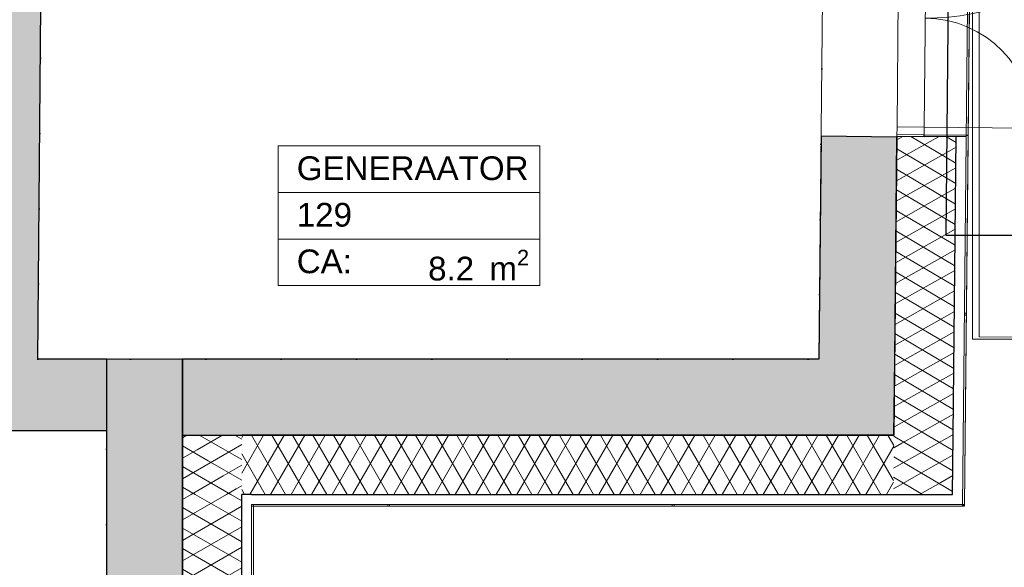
# Model space of a CAD drawing. Header units: millimetres. Extents: x -63554 to 200, y -19084 to 40052.
# Tile 106 of 120: x -50756 to -46603, y 29262 to 31572. Entities that reach past the tile are written whole.
import ezdxf
from ezdxf.enums import TextEntityAlignment as Align

# ---------------------------------------------------------------- set-up
doc = ezdxf.new("R2010")
doc.units = ezdxf.units.MM
doc.header["$MEASUREMENT"] = 0
doc.linetypes.add('Dot & Dashed', pattern=[335.138881, 158.75, -88.194444, 0, -88.194437])
doc.linetypes.add('Dotted', pattern=[317.499995, 0, -317.499995])
for name, color, linetype, lineweight in [('0_Pen_No__2', 8, 'Continuous', 15), ('1232_Kandvad vaheseinad_Pen_No__101', 252, 'Continuous', 13), ('1232_Kandvad vaheseinad_Pen_No__41', 7, 'Continuous', 25), ('1241_Välisseinad_Pen_No__101', 252, 'Continuous', 13), ('1241_Välisseinad_Pen_No__41', 7, 'Continuous', 25), ('1311_Vaheseinad_Pen_No__101', 252, 'Continuous', 13), ('1311_Vaheseinad_Pen_No__41', 7, 'Continuous', 25), ('Archicad Doors_Pen_No__101', 252, 'Continuous', 13), ('New_0_Pen_No__2', 8, 'Continuous', 15), ('New_1154_Välistrepid_ kaldteed ja terrassid_Pen_No__41', 7, 'Continuous', 25), ('New_1241_Välisseinad_Pen_No__1', 7, 'Continuous', 13), ('New_1241_Välisseinad_Pen_No__101', 252, 'Continuous', 13), ('New_1241_Välisseinad_Pen_No__41', 7, 'Continuous', 25), ('New_1321_Põranda kattetarindid_Pen_No__41', 7, 'Continuous', 25), ('New_Archicad Door Markers_Pen_No__7', 7, 'Continuous', 35), ('New_Archicad Doors_Pen_No__101', 252, 'Continuous', 13), ('New_Archicad Windows_Pen_No__101', 252, 'Continuous', 13), ('New_Archicad Zone Stamps_Pen_No__1', 7, 'Continuous', 13), ('New_Archicad Zone Stamps_Pen_No__7', 7, 'Continuous', 35)]:
    doc.layers.add(name, color=color, linetype=linetype, lineweight=lineweight)
for name, color, linetype in [('1232_Kandvad vaheseinad', 7, 'Continuous'), ('1241_Välisseinad', 7, 'Continuous'), ('1311_Vaheseinad', 7, 'Continuous'), ('Archicad Doors', 7, 'Continuous'), ('New_014_Ruumi netopind', 7, 'Continuous'), ('New_1154_Välistrepid_ kaldteed ja terrassid', 7, 'Continuous'), ('New_1241_Välisseinad', 7, 'Continuous'), ('New_1321_Põranda kattetarindid', 7, 'Continuous'), ('New_Archicad Door Markers', 7, 'Continuous'), ('New_Archicad Doors', 7, 'Continuous'), ('New_Archicad Windows', 7, 'Continuous')]:
    doc.layers.add(name, color=color, linetype=linetype)
doc.layers.add('New_Archicad Door Markers_Pen_No__5', color=7, linetype='Continuous', lineweight=25, true_color=0x40a5ff)
doc.styles.add('GENERATED_STYLE_2', font='arial.ttf')
pattern_1 = [(329.42237, (0, 0), (38.1529, 64.570555), []), (29.42237, (0, 0), (-36.84329, 65.32665), [])]
pattern_2 = [(330, (0, 0), (37.5, 64.95191), []), (30, (0, 0), (-37.5, 64.95191), [])]

# ---------------------------------------------------------------- blocks, each defined once
blk = doc.blocks.new('GENERAATOR_129_10_1', base_point=(-49758.6, 30592))
at = {"layer": 'New_Archicad Zone Stamps_Pen_No__1', "color": 7, "linetype": 'Continuous', "lineweight": 13}
for p, q in [((-48561.6, 31039.5), (-49666.3, 31039.5)), ((-49666.3, 31039.5), (-49666.3, 30450.2)), ((-49666.3, 31039.5), (-48561.6, 31039.5)), ((-49666.3, 30843), (-49666.3, 31039.5)), ((-48561.6, 30450.2), (-48561.6, 31039.5)), ((-48561.6, 31039.5), (-48561.6, 30843)), ((-48561.6, 30843), (-49666.3, 30843)), ((-49666.3, 30843), (-48561.6, 30843)), ((-49666.3, 30646.6), (-49666.3, 30843)), ((-48561.6, 30843), (-48561.6, 30646.6)), ((-48561.6, 30646.6), (-49666.3, 30646.6)), ((-49666.3, 30646.6), (-48561.6, 30646.6)), ((-49666.3, 30450.2), (-49666.3, 30646.6)), ((-48561.6, 30646.6), (-48561.6, 30450.2)), ((-49666.3, 30450.2), (-48561.6, 30450.2)), ((-48561.6, 30450.2), (-49666.3, 30450.2))]:
    blk.add_line(p, q, dxfattribs=at)
at = {"layer": 'New_Archicad Zone Stamps_Pen_No__7', "color": 7, "lineweight": 35, "insert": (-49033.5, 30601.4), "char_height": 100, "attachment_point": 1, "style": 'GENERATED_STYLE_2'}
blk.add_mtext('\\A1;{\\pql;\\pt0,350;\\fArial|b0|i0|c0|p0;\\W1.000000;8.2\\fArial|b0|i0|c0|p0;\\W1.000000;\\A1{\\H.66x;\\S^  ;}\\fArial|b0|i0|c0|p0;\\W1.000000; m\\fArial|b0|i0|c0|p0;\\W1.000000;\\A1{\\H.66x;\\S2^  ;}}', dxfattribs=at)
at = {"layer": 'New_Archicad Zone Stamps_Pen_No__7', "color": 7, "lineweight": 35, "style": 'GENERATED_STYLE_2'}
for tag, p in [('ROOM_NAME', (-49587.7, 30995.7)), ('DUMMY_861', (-48640.2, 31019.8)), ('DUMMY_862', (-48640.2, 30823.4)), ('ROOM_NUMBER', (-49587.7, 30799.3)), ('ceilingCode', (-49587.7, 30602.8))]:
    blk.add_attdef(tag, text='', height=100, dxfattribs=at).set_placement(p, align=Align.TOP_LEFT)
blk = doc.blocks.new('Opening_1_1')
at = {"layer": 'New_1241_Välisseinad_Pen_No__1', "color": 7, "linetype": 'Dot & Dashed', "lineweight": 13}
blk.add_line((-47128.4, 31833), (-46668.4, 31828.4), dxfattribs=at)
at = {"layer": 'New_1241_Välisseinad_Pen_No__1', "color": 7, "linetype": 'Continuous', "lineweight": 13, "flags": 128}
for points in [[(-46925.9, 32576), (-47040.9, 32577.2)], [(-46740.9, 32574.1), (-46748.9, 32574.2)], [(-46740.9, 32569.2), (-46740.9, 32574.1)], [(-47055.9, 31087.2), (-46940.9, 31086.1)], [(-46763.9, 31084.3), (-46755.9, 31084.2)], [(-46755.9, 31084.2), (-46755.9, 31085.3)]]:
    blk.add_lwpolyline(points, dxfattribs=at)
blk = doc.blocks.new('Wall Niche Rectangular 26[6]_1')
at = {"layer": 'New_Archicad Windows_Pen_No__101', "color": 252, "linetype": 'Continuous', "lineweight": 13}
blk.add_line((-46763.5, 30334.3), (-46763.5, 30326.3), dxfattribs=at)
at = {"layer": 'New_Archicad Windows_Pen_No__101', "color": 252, "linetype": 'Continuous', "lineweight": 13, "flags": 128}
blk.add_lwpolyline([(-46763.5, 30334.3), (-46771.5, 30334.4), (-46771.5, 30326.4), (-46763.5, 30326.3)], close=True, dxfattribs=at)
blk = doc.blocks.new('Wall Niche Rectangular 26[7]_1')
at = {"layer": 'New_Archicad Windows_Pen_No__101', "color": 252, "linetype": 'Continuous', "lineweight": 13}
blk.add_line((-46702.4, 36389.8), (-46771.6, 29523.1), dxfattribs=at)
at = {"layer": 'New_Archicad Windows_Pen_No__101', "color": 252, "linetype": 'Continuous', "lineweight": 13, "flags": 128}
blk.add_lwpolyline([(-46702.4, 36389.8), (-46710.4, 36389.9), (-46779.6, 29523.1), (-46771.6, 29523.1)], close=True, dxfattribs=at)
blk = doc.blocks.new('Wall Niche Rectangular 26[8]_1')
at = {"layer": 'New_Archicad Windows_Pen_No__101', "color": 252, "linetype": 'Continuous', "lineweight": 13}
blk.add_line((-46702.4, 36389.8), (-46771.6, 29523.1), dxfattribs=at)
at = {"layer": 'New_Archicad Windows_Pen_No__101', "color": 252, "linetype": 'Continuous', "lineweight": 13, "flags": 128}
blk.add_lwpolyline([(-46702.4, 36389.8), (-46710.4, 36389.9), (-46779.6, 29523.1), (-46771.6, 29523.1)], close=True, dxfattribs=at)
blk = doc.blocks.new('D Marker 26')
at = {"layer": 'New_Archicad Door Markers_Pen_No__5', "color": 161, "linetype": 'Continuous', "lineweight": 25, "true_color": 0x40a5ff}
blk.add_line((0, -682.1), (0, 50), dxfattribs=at)
at = {"layer": 'New_Archicad Door Markers_Pen_No__7', "color": 7, "lineweight": 35, "insert": (-348.8, -917), "char_height": 150, "attachment_point": 7, "style": 'GENERATED_STYLE_2'}
blk.add_mtext('\\A1;{\\pql;\\pt0;\\fArial|b0|i0|c0|p0;\\W1.000000;VU-04p\\fArial|b0|i0|c0|p0;\\W1.000000;\\fArial|b0|i0|c0|p0;\\W1.000000;\\fArial|b0|i0|c0|p0;\\W1.000000;}', dxfattribs=at)
blk = doc.blocks.new('Double Door Asymmetric 26[1]_1')
at = {"layer": 'New_Archicad Doors_Pen_No__101', "color": 252, "linetype": 'Continuous', "lineweight": 13}
for p, q in [((-47041.2, 32540.2), (-47040.8, 32580.2)), ((-47040.8, 32580.2), (-46925.8, 32579.1)), ((-47040.8, 32580.2), (-46925.8, 32579.1)), ((-47040.8, 32580.2), (-46925.8, 32579.1)), ((-46925.8, 32579.1), (-46926.2, 32539.1)), ((-46925.9, 32571.1), (-46740.9, 32569.2)), ((-46740.9, 32577.2), (-46740.9, 32569.2)), ((-47055.6, 31120.3), (-47041.2, 32540.2)), ((-46926.2, 32539.1), (-47041.2, 32540.2)), ((-46926.2, 32539.1), (-46940.6, 31119.1)), ((-46926.2, 32539.1), (-45966.3, 32529.4)), ((-47056, 31080.3), (-47055.6, 31120.3)), ((-47055.6, 31120.3), (-46940.6, 31119.1)), ((-46940.6, 31119.1), (-46941, 31079.1)), ((-46940.6, 31119.1), (-46480.6, 31114.5)), ((-46941, 31079.1), (-47056, 31080.3)), ((-47056, 31080.3), (-46941, 31079.1)), ((-47056, 31080.3), (-46941, 31079.1)), ((-46940.9, 31087.1), (-46755.9, 31085.3)), ((-46756, 31077.3), (-46755.9, 31085.3))]:
    blk.add_line(p, q, dxfattribs=at)
for centre, radius, start, end in [((-46926.2, 32539.1), 960, 269.4224, 359.4224), ((-46940.6, 31119.1), 460, 359.4224, 89.4224)]:
    blk.add_arc(centre, radius, start, end, dxfattribs=at)
at = {"layer": 'New_Archicad Door Markers', "color": 161, "lineweight": 25, "true_color": 0x40a5ff, "zscale": 1000, "rotation": 89.42237301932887}
blk.add_blockref('D Marker 26', (-47048.4, 31830.3), dxfattribs=at)
blk = doc.blocks.new('Wall_4_1', base_point=(-47068.7, 29819.8))
at = {"layer": 'New_1241_Välisseinad_Pen_No__101', "linetype": 'Continuous', "lineweight": 13}
h = blk.add_hatch(dxfattribs=at)
h.set_pattern_fill('BATT_INSULATION_0001', color=252, style=0, pattern_type=2)
h.set_pattern_definition(pattern_1)
h.paths.add_polyline_path([(-47056, 31080.3), (-47068.7, 29819.8), (-46818.7, 29819.8), (-46806, 31077.8), (-46941, 31079.1)])
for points in [[(-46940.9, 31086.1), (-46941, 31079.1), (-46764, 31077.4), (-46763.9, 31084.3)], [(-46774.9, 29523.1), (-46771.7, 29519.8), (-46771.6, 29523.1)]]:
    blk.add_hatch(color=252, dxfattribs=at).paths.add_polyline_path(points)
h = blk.add_hatch(dxfattribs=at)
h.set_pattern_fill('BATT_INSULATION_0001', color=252, style=0, pattern_type=2)
h.set_pattern_definition(pattern_1)
h.paths.add_polyline_path([(-47068.7, 29819.8), (-47071.2, 29569.8), (-46821.2, 29569.8)])
h = blk.add_hatch(dxfattribs=at)
h.set_pattern_fill('BATT_INSULATION_0001', color=252, style=0, pattern_type=2)
h.set_pattern_definition(pattern_1)
h.paths.add_polyline_path([(-46818.7, 29819.8), (-47068.7, 29819.8), (-46821.2, 29569.8)])
at = {"layer": 'New_1241_Välisseinad_Pen_No__41', "color": 7, "linetype": 'Continuous', "lineweight": 25}
for p, q in [((-47056, 31080.3), (-46941, 31079.1)), ((-46941, 31079.1), (-46940.9, 31086.1)), ((-46764, 31077.4), (-46941, 31079.1)), ((-46818.7, 29819.8), (-46806, 31077.8)), ((-46821.2, 29569.8), (-46818.7, 29819.8)), ((-47071.2, 29569.8), (-46821.2, 29569.8))]:
    blk.add_line(p, q, dxfattribs=at)
at = {"layer": 'New_1241_Välisseinad_Pen_No__41', "color": 7, "linetype": 'Continuous', "lineweight": 25, "flags": 128}
for points in [[(-47056, 31080.3), (-47068.7, 29819.8)], [(-46771.7, 29519.8), (-46771.6, 29523.1)]]:
    blk.add_lwpolyline(points, dxfattribs=at)
at = {"layer": 'New_Archicad Doors', "color": 252, "linetype": 'Continuous', "lineweight": 13}
blk.add_blockref('Double Door Asymmetric 26[1]_1', (0, 0), dxfattribs=at)
at = {"layer": 'New_Archicad Windows', "color": 252, "linetype": 'Continuous', "lineweight": 13}
for name in ['Wall Niche Rectangular 26[7]_1', 'Wall Niche Rectangular 26[8]_1', 'Wall Niche Rectangular 26[6]_1']:
    blk.add_blockref(name, (0, 0), dxfattribs=at)
blk = doc.blocks.new('Simple Door Opening[2]_1')
at = {"layer": 'Archicad Doors_Pen_No__101', "color": 252, "linetype": 'Continuous', "lineweight": 13}
for p, q in [((-47040.9, 32577), (-47360.9, 32580.2)), ((-47056, 31077.1), (-47376, 31080.3))]:
    blk.add_line(p, q, dxfattribs=at)
blk = doc.blocks.new('Wall_5_1', base_point=(-47385.5, 30139.8))
at = {"layer": '1241_Välisseinad_Pen_No__101', "linetype": 'Continuous', "lineweight": 0, "true_color": 0x4c4c4c}
blk.add_hatch(color=251, dxfattribs=at).paths.add_polyline_path([(-47385.5, 30139.8), (-47065.4, 30139.8), (-47056, 31077.1), (-47376, 31080.3)])
at = {"layer": '1241_Välisseinad_Pen_No__41', "color": 7, "linetype": 'Continuous', "lineweight": 25}
blk.add_line((-47056, 31077.1), (-47376, 31080.3), dxfattribs=at)
at = {"layer": '1241_Välisseinad_Pen_No__41', "color": 7, "linetype": 'Continuous', "lineweight": 25, "flags": 128}
for points in [[(-47376, 31080.3), (-47385.5, 30139.8)], [(-47065.4, 30139.8), (-47056, 31077.1)]]:
    blk.add_lwpolyline(points, dxfattribs=at)
at = {"layer": 'Archicad Doors', "color": 252, "linetype": 'Continuous', "lineweight": 13}
blk.add_blockref('Simple Door Opening[2]_1', (0, 0), dxfattribs=at)
blk = doc.blocks.new('Slab_167_1', base_point=(-62290, 29749.8))
at = {"layer": 'New_1321_Põranda kattetarindid_Pen_No__41', "color": 7, "linetype": 'Dotted', "lineweight": 25, "flags": 128}
blk.add_lwpolyline([(-62290, 29749.8), (-53490, 29749.8), (-53490, 29839.8), (-50390, 29839.8), (-50390, 24139.8), (-53790, 24139.8), (-53790, 24239.3), (-62390, 24239.3), (-62390, 25579.3), (-62290, 25579.3)], close=True, dxfattribs=at)
blk = doc.blocks.new('Slab_170_1', base_point=(-50679.9, 30139.8))
at = {"layer": 'New_1321_Põranda kattetarindid_Pen_No__41', "color": 7, "linetype": 'Dotted', "lineweight": 25, "flags": 128}
blk.add_lwpolyline([(-50679.9, 30139.8), (-50632.8, 35769.8), (-47328.7, 35769.8), (-47385.5, 30139.8)], close=True, dxfattribs=at)
blk = doc.blocks.new('Slab_176_1', base_point=(-46849.8, 30662.8))
at = {"layer": 'New_1154_Välistrepid_ kaldteed ja terrassid_Pen_No__41', "color": 7, "linetype": 'Continuous', "lineweight": 25, "flags": 128}
blk.add_lwpolyline([(-46849.8, 30662.8), (-45557.4, 30662.8), (-45557.4, 33001.7), (-46826.6, 33001.7)], close=True, dxfattribs=at)
blk = doc.blocks.new('Wall_9_1', base_point=(-50880, 30139.8))
at = {"layer": '1311_Vaheseinad_Pen_No__101', "linetype": 'Continuous', "lineweight": 0, "true_color": 0x4c4c4c}
blk.add_hatch(color=251, dxfattribs=at).paths.add_polyline_path([(-50679.9, 30139.8), (-50659.1, 32628.6), (-50859.1, 32630.2), (-50880, 30139.8)])
at = {"layer": '1311_Vaheseinad_Pen_No__41', "color": 7, "linetype": 'Continuous', "lineweight": 25, "flags": 128}
for points in [[(-50859.1, 32630.2), (-50880, 30139.8)], [(-50679.9, 30139.8), (-50659.1, 32628.6)]]:
    blk.add_lwpolyline(points, dxfattribs=at)
blk = doc.blocks.new('Wall_92_1', base_point=(-50880, 30139.8))
at = {"layer": '1232_Kandvad vaheseinad_Pen_No__101', "linetype": 'Continuous', "lineweight": 0, "true_color": 0x4c4c4c}
blk.add_hatch(color=251, dxfattribs=at).paths.add_polyline_path([(-50880, 29839.8), (-50390, 29839.8), (-50390, 30139.8), (-50880, 30139.8)])
at = {"layer": '1232_Kandvad vaheseinad_Pen_No__41', "color": 7, "linetype": 'Continuous', "lineweight": 25, "flags": 128}
for points in [[(-50390, 30139.8), (-50679.9, 30139.8)], [(-50880, 29839.8), (-50390, 29839.8)]]:
    blk.add_lwpolyline(points, dxfattribs=at)
blk = doc.blocks.new('Wall Niche Rectangular 26[185]_1')
at = {"layer": 'New_Archicad Windows_Pen_No__101', "color": 252, "linetype": 'Continuous', "lineweight": 13}
blk.add_line((-49204, 29519.8), (-49196, 29519.8), dxfattribs=at)
at = {"layer": 'New_Archicad Windows_Pen_No__101', "color": 252, "linetype": 'Continuous', "lineweight": 13, "flags": 128}
blk.add_lwpolyline([(-49204, 29519.8), (-49204, 29527.8), (-49196, 29527.8), (-49196, 29519.8)], close=True, dxfattribs=at)
blk = doc.blocks.new('Wall Niche Rectangular 26[186]_1')
at = {"layer": 'New_Archicad Windows_Pen_No__101', "color": 252, "linetype": 'Continuous', "lineweight": 13}
blk.add_line((-48004, 29519.8), (-47996, 29519.8), dxfattribs=at)
at = {"layer": 'New_Archicad Windows_Pen_No__101', "color": 252, "linetype": 'Continuous', "lineweight": 13, "flags": 128}
blk.add_lwpolyline([(-48004, 29519.8), (-48004, 29527.8), (-47996, 29527.8), (-47996, 29519.8)], close=True, dxfattribs=at)
blk = doc.blocks.new('Wall Niche Rectangular 26[187]_1')
at = {"layer": 'New_Archicad Windows_Pen_No__101', "color": 252, "linetype": 'Continuous', "lineweight": 13}
blk.add_line((-49778, 29519.8), (-46771.7, 29519.8), dxfattribs=at)
at = {"layer": 'New_Archicad Windows_Pen_No__101', "color": 252, "linetype": 'Continuous', "lineweight": 13, "flags": 128}
blk.add_lwpolyline([(-49778, 29519.8), (-49778, 29527.8), (-46771.7, 29527.8), (-46771.7, 29519.8)], close=True, dxfattribs=at)
blk = doc.blocks.new('Wall Niche Rectangular 26[188]_1')
at = {"layer": 'New_Archicad Windows_Pen_No__101', "color": 252, "linetype": 'Continuous', "lineweight": 13}
blk.add_line((-49778, 29519.8), (-46771.7, 29519.8), dxfattribs=at)
at = {"layer": 'New_Archicad Windows_Pen_No__101', "color": 252, "linetype": 'Continuous', "lineweight": 13, "flags": 128}
blk.add_lwpolyline([(-49778, 29519.8), (-49778, 29527.8), (-46771.7, 29527.8), (-46771.7, 29519.8)], close=True, dxfattribs=at)
blk = doc.blocks.new('Wall_114_1', base_point=(-50070, 29819.8))
at = {"layer": 'New_1241_Välisseinad_Pen_No__101', "linetype": 'Continuous', "lineweight": 13}
h = blk.add_hatch(dxfattribs=at)
h.set_pattern_fill('BATT_INSULATION_0001', color=252, style=0, pattern_type=2)
h.set_pattern_definition([(240, (0, 0), (-64.95191, 37.5), []), (300, (0, 0), (64.95191, 37.5), [])])
h.paths.add_polyline_path([(-49820, 29569.8), (-47071.2, 29569.8), (-47068.7, 29819.8), (-49820, 29819.8)])
at = {"layer": 'New_1241_Välisseinad_Pen_No__41', "color": 7, "linetype": 'Continuous', "lineweight": 25}
for p, q in [((-49778, 29569.8), (-49820, 29569.8)), ((-49778, 29569.8), (-47071.2, 29569.8)), ((-47071.2, 29569.8), (-46821.2, 29569.8))]:
    blk.add_line(p, q, dxfattribs=at)
at = {"layer": 'New_1241_Välisseinad_Pen_No__41', "color": 7, "linetype": 'Continuous', "lineweight": 25, "flags": 128}
blk.add_lwpolyline([(-47068.7, 29819.8), (-49820, 29819.8)], dxfattribs=at)
at = {"layer": 'New_Archicad Windows', "color": 252, "linetype": 'Continuous', "lineweight": 13}
for name in ['Wall Niche Rectangular 26[187]_1', 'Wall Niche Rectangular 26[188]_1', 'Wall Niche Rectangular 26[185]_1', 'Wall Niche Rectangular 26[186]_1']:
    blk.add_blockref(name, (0, 0), dxfattribs=at)
blk = doc.blocks.new('Wall_154_1', base_point=(-50070, 30139.8))
at = {"layer": '1241_Välisseinad_Pen_No__101', "linetype": 'Continuous', "lineweight": 0, "true_color": 0x4c4c4c}
for points in [[(-47385.5, 30139.8), (-50070, 30139.8), (-50070, 29819.8), (-47388.7, 29819.8)], [(-47385.5, 30139.8), (-47388.7, 29819.8), (-47068.7, 29819.8)], [(-47065.4, 30139.8), (-47385.5, 30139.8), (-47068.7, 29819.8)]]:
    blk.add_hatch(color=251, dxfattribs=at).paths.add_polyline_path(points)
at = {"layer": '1241_Välisseinad_Pen_No__41', "color": 7, "linetype": 'Continuous', "lineweight": 25, "flags": 128}
for points in [[(-47385.5, 30139.8), (-50070, 30139.8)], [(-50070, 30139.8), (-50070, 29819.8)], [(-47068.7, 29819.8), (-47065.4, 30139.8)], [(-50070, 29819.8), (-47068.7, 29819.8)]]:
    blk.add_lwpolyline(points, dxfattribs=at)
blk = doc.blocks.new('Wall_175_1', base_point=(-50390, 11749.8))
at = {"layer": '1241_Välisseinad_Pen_No__101', "linetype": 'Continuous', "lineweight": 0, "true_color": 0x4c4c4c}
for points in [[(-50390, 30139.8), (-50070, 30139.8), (-50070, 30144.8), (-50390, 30144.8)], [(-50070, 30139.8), (-50390, 30139.8), (-50390, 27646.8), (-50370, 27646.8), (-50070, 27646.8)]]:
    blk.add_hatch(color=251, dxfattribs=at).paths.add_polyline_path(points)
at = {"layer": '1241_Välisseinad_Pen_No__41', "color": 7, "linetype": 'Continuous', "lineweight": 25, "flags": 128}
for points in [[(-50390, 30139.8), (-50390, 27646.8)], [(-50070, 27646.8), (-50070, 30139.8)]]:
    blk.add_lwpolyline(points, dxfattribs=at)
blk = doc.blocks.new('Wall Niche Rectangular 26[322]_1')
at = {"layer": 'New_Archicad Windows_Pen_No__101', "color": 252, "linetype": 'Continuous', "lineweight": 13}
blk.add_line((-49770, 29527.8), (-49770, 12489.8), dxfattribs=at)
at = {"layer": 'New_Archicad Windows_Pen_No__101', "color": 252, "linetype": 'Continuous', "lineweight": 13, "flags": 128}
blk.add_lwpolyline([(-49770, 29527.8), (-49778, 29527.8), (-49778, 12489.8), (-49770, 12489.8)], close=True, dxfattribs=at)
blk = doc.blocks.new('Wall Niche Rectangular 26[323]_1')
at = {"layer": 'New_Archicad Windows_Pen_No__101', "color": 252, "linetype": 'Continuous', "lineweight": 13}
blk.add_line((-49770, 29527.8), (-49770, 12489.8), dxfattribs=at)
at = {"layer": 'New_Archicad Windows_Pen_No__101', "color": 252, "linetype": 'Continuous', "lineweight": 13, "flags": 128}
blk.add_lwpolyline([(-49770, 29527.8), (-49778, 29527.8), (-49778, 12489.8), (-49770, 12489.8)], close=True, dxfattribs=at)
blk = doc.blocks.new('Wall_226_1', base_point=(-50070, 12189.8))
at = {"layer": 'New_1241_Välisseinad_Pen_No__101', "linetype": 'Continuous', "lineweight": 13}
h = blk.add_hatch(dxfattribs=at)
h.set_pattern_fill('BATT_INSULATION_0001', color=252, style=0, pattern_type=2)
h.set_pattern_definition(pattern_2)
h.paths.add_polyline_path([(-50070, 29819.8), (-49820, 29569.8), (-49820, 29819.8)])
h = blk.add_hatch(dxfattribs=at)
h.set_pattern_fill('BATT_INSULATION_0001', color=252, style=0, pattern_type=2)
h.set_pattern_definition(pattern_2)
h.paths.add_polyline_path([(-49820, 29569.8), (-50070, 29819.8), (-50070, 29569.8)])
h = blk.add_hatch(dxfattribs=at)
h.set_pattern_fill('BATT_INSULATION_0001', color=252, style=0, pattern_type=2)
h.set_pattern_definition(pattern_2)
h.paths.add_polyline_path([(-50070, 29569.8), (-50070, 27646.8), (-49820, 27646.8), (-49820, 29569.8)])
at = {"layer": 'New_1241_Välisseinad_Pen_No__41', "color": 7, "linetype": 'Continuous', "lineweight": 25}
for p in [(-49778, 29569.8), (-49820, 27646.8)]:
    blk.add_line(p, (-49820, 29569.8), dxfattribs=at)
at = {"layer": 'New_1241_Välisseinad_Pen_No__41', "color": 7, "linetype": 'Continuous', "lineweight": 25, "flags": 128}
for points in [[(-50070, 29819.8), (-49820, 29819.8)], [(-50070, 29819.8), (-50070, 27646.8)]]:
    blk.add_lwpolyline(points, dxfattribs=at)
at = {"layer": 'New_Archicad Windows', "color": 252, "linetype": 'Continuous', "lineweight": 13}
for name in ['Wall Niche Rectangular 26[322]_1', 'Wall Niche Rectangular 26[323]_1']:
    blk.add_blockref(name, (0, 0), dxfattribs=at)

msp = doc.modelspace()

# ---------------------------------------------------------------- linework, layer by layer
at = {"layer": '0_Pen_No__2', "color": 8, "linetype": 'Continuous', "lineweight": 15, "flags": 128}
msp.add_lwpolyline([(-44486.6, 30232.7), (-44484.5, 33457.6), (-46707.2, 33459.1), (-46709.4, 30234.2)], close=True, dxfattribs=at)
at = {"layer": 'New_014_Ruumi netopind', "color": 254, "linetype": 'Continuous', "lineweight": 0, "true_color": 0xfdf2d0, "flags": 128}
for points in [[(-47385.5, 30139.8), (-47360.4, 32630.2), (-50659.1, 32630.2), (-50659.1, 32628.6), (-50679.9, 30139.8), (-50390, 30139.8)], [(-50390, 24139.8), (-50390, 29839.8), (-50880, 29839.8), (-53490, 29839.8), (-53490, 29749.8), (-59390, 29749.8), (-62290, 29749.8), (-62290, 24239.3), (-53790, 24239.3), (-53790, 24139.8)]]:
    msp.add_lwpolyline(points, close=True, dxfattribs=at)
at = {"layer": 'New_0_Pen_No__2', "color": 8, "linetype": 'Continuous', "lineweight": 15, "flags": 128}
msp.add_lwpolyline([(-44214.6, 30224.8), (-44214.6, 33449.6), (-46737.4, 33449.6), (-46737.4, 30224.8)], close=True, dxfattribs=at)

# ---------------------------------------------------------------- block references
at = {"layer": '1232_Kandvad vaheseinad', "color": 7, "lineweight": 25}
msp.add_blockref('Wall_92_1', (-50880, 30139.8), dxfattribs=at)
at = {"layer": '1241_Välisseinad', "color": 7, "lineweight": 25}
for name, p in [('Wall_5_1', (-47385.5, 30139.8)), ('Wall_175_1', (-50390, 11749.8)), ('Wall_154_1', (-50070, 30139.8))]:
    msp.add_blockref(name, p, dxfattribs=at)
at = {"layer": '1241_Välisseinad', "color": 7, "linetype": 'Continuous', "lineweight": 13}
msp.add_blockref('Opening_1_1', (0, 0), dxfattribs=at)
at = {"layer": '1311_Vaheseinad', "color": 7, "lineweight": 25}
msp.add_blockref('Wall_9_1', (-50880, 30139.8), dxfattribs=at)
at = {"layer": 'New_014_Ruumi netopind', "color": 252, "linetype": 'Continuous', "lineweight": 13}
msp.add_blockref('GENERAATOR_129_10_1', (-49758.6, 30592), dxfattribs=at).add_auto_attribs({'ROOM_NAME': 'GENERAATOR', 'ROOM_NUMBER': '129', 'ceilingCode': 'CA: '})
at = {"layer": 'New_1154_Välistrepid_ kaldteed ja terrassid', "color": 7, "linetype": 'Continuous', "lineweight": 25}
msp.add_blockref('Slab_176_1', (-46849.8, 30662.8), dxfattribs=at)
at = {"layer": 'New_1241_Välisseinad', "color": 7, "lineweight": 25}
for name, p in [('Wall_4_1', (-47068.7, 29819.8)), ('Wall_226_1', (-50070, 12189.8)), ('Wall_114_1', (-50070, 29819.8))]:
    msp.add_blockref(name, p, dxfattribs=at)
at = {"layer": 'New_1321_Põranda kattetarindid', "color": 7, "linetype": 'Dotted', "lineweight": 25}
for name, p in [('Slab_170_1', (-50679.9, 30139.8)), ('Slab_167_1', (-62290, 29749.8))]:
    msp.add_blockref(name, p, dxfattribs=at)

doc.saveas('drawing.dxf')
